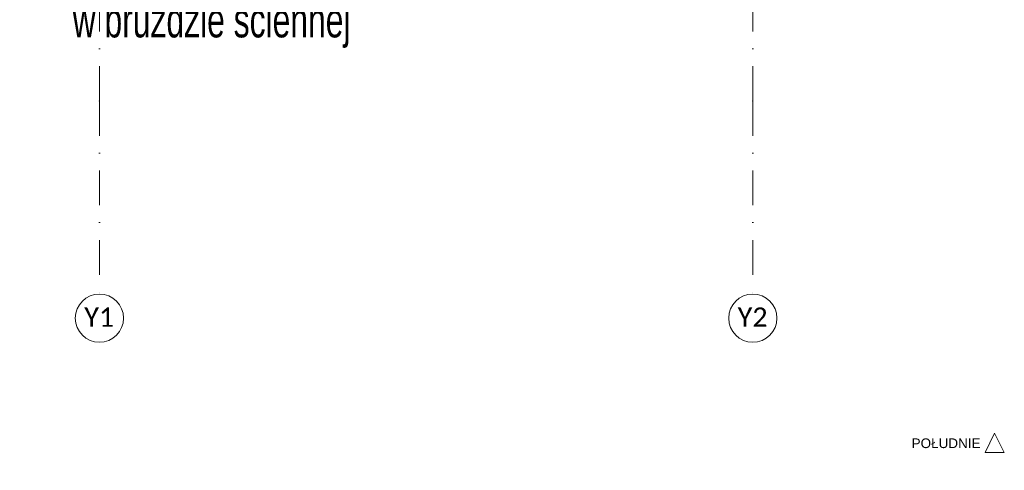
# Model space of a CAD drawing. Header units: centimetres. Extents: x -9388 to 91680, y -1419244 to 50347.
# Tile 60 of 183: x 35076 to 40177, y -713437 to -711102. Entities that reach past the tile are written whole.
import ezdxf
from ezdxf.enums import TextEntityAlignment as Align

# ---------------------------------------------------------------- set-up
doc = ezdxf.new("R2010")
doc.units = ezdxf.units.CM
doc.linetypes.add('Kropki i Kreski', pattern=[360, 180, -90, 0, -90])
doc.linetypes.add('Wipeout_Contour', pattern=[1000, 0, -1000])
doc.layers.add('Elewacje', color=7, linetype='Continuous')
doc.layers.add('Osie', color=7, linetype='Continuous')
for name, color, linetype, lineweight in [('Elewacje_Nr_pióra__5', 7, 'Continuous', 13), ('Osie_Nr_pióra__1', 7, 'Continuous', 13), ('Osie_Nr_pióra__4', 7, 'Continuous', 13), ('Osie_Nr_pióra__7', 7, 'Continuous', 13), ('Q_opisy_średnice_woda', 3, 'Continuous', 9), ('Q_podkład', 8, 'Continuous', 9)]:
    doc.layers.add(name, color=color, linetype=linetype, lineweight=lineweight)
doc.layers.add('Rzuty - ogródek_Nr_pióra__232', color=7, linetype='Continuous', lineweight=13, true_color=0x24a2ff)
doc.styles.add('Arial Narrow_____', font='ARIALN.TTF', dxfattribs={"width": 0.8})
doc.styles.add('GENERATED_STYLE_3', font='calibri.ttf')

# ---------------------------------------------------------------- blocks, each defined once
blk = doc.blocks.new('Standardowy znacznik siatki_4')
at = {"layer": 'Osie_Nr_pióra__4', "linetype": 'Kropki i Kreski'}
for q in [(12138.2, 0), (0, 0)]:
    blk.add_line((1000, 0), q, dxfattribs=at)
blk.add_point((1000, 0), dxfattribs=at)
blk.add_point((1000, 0), dxfattribs=at)
at = {"layer": 'Osie_Nr_pióra__7', "linetype": 'Continuous'}
blk.add_circle((-125, 0), 125, dxfattribs=at)
at = {"layer": 'Osie_Nr_pióra__1', "style": 'GENERATED_STYLE_3'}
for tag, p in [('AC_MarkerText_1_0', (-125, 5.7)), ('AC_MarkerText_1_1', (13263.2, 5.7))]:
    blk.add_attdef(tag, text='', height=100, rotation=270, dxfattribs=at).set_placement(p, align=Align.MIDDLE_CENTER)
blk = doc.blocks.new('Standardowy znacznik siatki_8')
at = {"layer": 'Osie_Nr_pióra__4', "linetype": 'Kropki i Kreski'}
for q in [(0, 0), (12138.2, 0)]:
    blk.add_line((1000, 0), q, dxfattribs=at)
blk.add_point((1000, 0), dxfattribs=at)
blk.add_point((1000, 0), dxfattribs=at)
at = {"layer": 'Osie_Nr_pióra__7', "linetype": 'Continuous'}
blk.add_circle((-125, 0), 125, dxfattribs=at)
at = {"layer": 'Osie_Nr_pióra__1', "style": 'GENERATED_STYLE_3'}
for tag, p in [('AC_MarkerText_1_0', (-125, 5.7)), ('AC_MarkerText_1_1', (13263.2, 5.7))]:
    blk.add_attdef(tag, text='', height=100, rotation=270, dxfattribs=at).set_placement(p, align=Align.MIDDLE_CENTER)
blk = doc.blocks.new('Elewacja_1', base_point=(28743.7, -712202.3))
at = {"color": 254, "linetype": 'Wipeout_Contour', "lineweight": 0, "ltscale": 2145000.882565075}
blk.add_wipeout([(37634.6, -714028.7), (37732.5, -714048.8), (37703.7, -713940.8)], dxfattribs=at).dxf.layer = 'Elewacje'
at = {"layer": 'Elewacje_Nr_pióra__5', "linetype": 'Continuous'}
for p, q in [((37703.7, -713940.8), (37634.6, -714028.7)), ((37732.5, -714048.8), (37703.7, -713940.8)), ((37634.6, -714028.7), (37732.5, -714048.8))]:
    blk.add_line(p, q, dxfattribs=at)
at = {"layer": 'Elewacje_Nr_pióra__5', "insert": (37266.6, -713930.6), "char_height": 50, "attachment_point": 7, "rotation": 348.3916, "style": 'GENERATED_STYLE_3'}
blk.add_mtext('\\A1;{\\fArial|b0|i0|c238|p38;POŁUDNIE}', dxfattribs=at)
blk = doc.blocks.new('PAB.01_RZUT PRZYZIEMIA')
at = {"layer": 'Rzuty - ogródek_Nr_pióra__232', "color": 8, "linetype": 'Continuous'}
blk.add_line((38874, -711672), (38874.1, -711672), dxfattribs=at)
at = {"layer": 'Elewacje', "color": 8, "rotation": 11.60840108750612}
blk.add_blockref('Elewacja_1', (31000.5, -713344.2), dxfattribs=at)
at = {"layer": 'Osie', "color": 8, "linetype": 'Continuous'}
ref = blk.add_blockref('Standardowy znacznik siatki_4', (35489, -712523.4), dxfattribs=dict(at, zscale=1000, rotation=89.99999713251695))
ref.add_attrib('AC_MarkerText_1', 'Y1', dxfattribs={"layer": 'Osie_Nr_pióra__1', "color": 8, "height": 100, "rotation": 360, "style": 'GENERATED_STYLE_3'}).set_placement((35487.9, -712642.8), align=Align.MIDDLE_CENTER)
ref = blk.add_blockref('Standardowy znacznik siatki_8', (38874, -712523.4), dxfattribs=dict(at, zscale=1000, rotation=89.99999713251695))
ref.add_attrib('AC_MarkerText_1', 'Y2', dxfattribs={"layer": 'Osie_Nr_pióra__1', "color": 8, "height": 100, "rotation": 360, "style": 'GENERATED_STYLE_3'}).set_placement((38872.9, -712642.8), align=Align.MIDDLE_CENTER)

msp = doc.modelspace()

# ---------------------------------------------------------------- block references
at = {"layer": 'Q_podkład'}
msp.add_blockref('PAB.01_RZUT PRZYZIEMIA', (0, 0), dxfattribs=at)

# ---------------------------------------------------------------- next in the draw order: texts
at = {"layer": 'Q_opisy_średnice_woda', "style": 'Arial Narrow_____', "width": 0.8}
msp.add_text('w bruździe ściennej', height=180, dxfattribs=at).set_placement((36070, -711193.7, 193.2), align=Align.CENTER)

doc.saveas('drawing.dxf')
